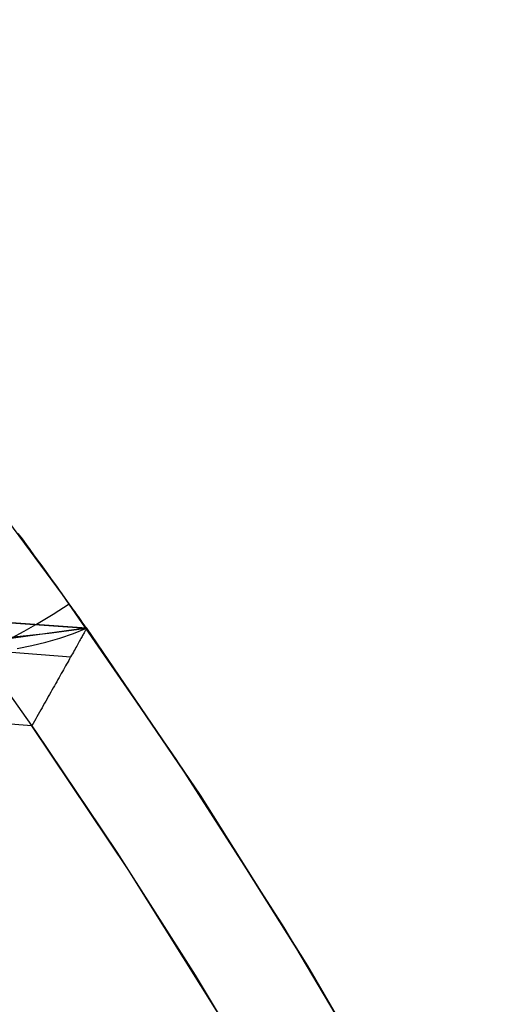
# Model space of a CAD drawing. Header units: millimetres. Extents: x -58 to 58, y -58 to 57.
# Tile 101 of 102: x 46.32 to 51.13, y 29.41 to 39.18. Entities that reach past the tile are written whole.
import ezdxf

# ---------------------------------------------------------------- set-up
doc = ezdxf.new("R2010")
doc.units = ezdxf.units.MM
doc.header["$MEASUREMENT"] = 0
doc.layers.add('Predefinito', color=5, linetype='Continuous')

msp = doc.modelspace()

# ---------------------------------------------------------------- linework, layer by layer
at = {"layer": 'Predefinito'}
for points in [[(49.9611, 28.463), (48.9489, 30.1705), (47.8783, 31.8421), (46.7507, 33.4757), (45.5674, 35.0694), (44.3298, 36.6213), (43.0394, 38.1296), (41.6976, 39.5924), (40.3062, 41.008), (38.8668, 42.3748), (37.381, 43.6911), (35.8507, 44.9553), (34.2776, 46.1659), (32.6637, 47.3216), (31.0109, 48.4208), (29.3211, 49.4623), (27.5964, 50.4449), (25.8388, 51.3674), (24.0504, 52.2286), (22.2333, 53.0276), (20.3898, 53.7634), (18.5219, 54.4352)], [(36.7331, 42.9294), (37.8308, 41.9652), (38.904, 40.9723), (39.9515, 39.9515), (40.9723, 38.904), (41.9652, 37.8308), (42.9294, 36.7331), (43.864, 35.6118), (44.7681, 34.4684), (45.6409, 33.304), (46.4819, 32.1199), (47.2902, 30.9174), (48.0655, 29.6978), (48.8072, 28.4625)], [(36.1049, 34.7498), (36.9218, 34.5243), (37.7449, 34.3236), (38.5733, 34.1447), (39.4059, 33.9852), (40.2418, 33.8429), (41.92, 33.6024), (43.6039, 33.411), (45.297, 33.2589), (46.9894, 33.1398)], [(36.5705, 34.6179), (37.0837, 34.4828), (37.6189, 34.3527), (38.1772, 34.2276), (39.3661, 33.9924), (40.6576, 33.778), (42.0586, 33.585), (43.5762, 33.4138), (45.2174, 33.2652), (46.9894, 33.1398)], [(46.9894, 33.1398), (45.2174, 33.2652), (43.5762, 33.4138), (42.0586, 33.585), (40.6576, 33.778), (39.3661, 33.9924), (38.1772, 34.2276), (37.6189, 34.3527), (37.0837, 34.4828), (36.5705, 34.6179)], [(46.4454, 32.1726), (44.3174, 32.3384), (42.1995, 32.5602), (41.1452, 32.6968), (40.0946, 32.8537), (39.0482, 33.034), (38.0067, 33.2414), (36.9709, 33.4802), (36.4554, 33.613)], [(46.9894, 33.1398), (48.1143, 31.4843), (49.181, 29.7906), (50.188, 28.0609), (51.1342, 26.2972)], [(51.1342, 26.2972), (50.188, 28.0609), (49.181, 29.7906), (48.1143, 31.4843), (46.9894, 33.1398)], [(50.0015, 26.3078), (49.1799, 27.8135), (48.3125, 29.2942), (47.4006, 30.7479), (46.4454, 32.1726)], [(47.1052, 31.1986), (46.4454, 32.1726)]]:
    msp.add_lwpolyline(points, dxfattribs=at)
at = {"layer": 'Predefinito', "extrusion": (0.000114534, -1.95636e-05, 1)}
msp.add_lwpolyline([(46.9826, 33.1409), (44.6778, 32.8227), (42.5773, 32.5785), (40.6676, 32.4044), (38.9351, 32.2966), (38.1311, 32.2665), (37.3664, 32.2516), (36.6392, 32.2514), (35.9479, 32.2654), (35.2907, 32.2933), (34.666, 32.3344), (34.0722, 32.3884), (33.5074, 32.4548)], dxfattribs=at)
at = {"layer": 'Predefinito', "extrusion": (0.997886, -0.064991, 0)}
msp.add_lwpolyline([(35.4095, 319.9581), (35.4283, 319.9523), (35.447, 319.9461), (35.4657, 319.9394), (35.4843, 319.9324), (35.5029, 319.925), (35.5214, 319.9172), (35.5398, 319.909), (35.5581, 319.9004), (35.5763, 319.8914), (35.5943, 319.882), (35.6122, 319.8722), (35.63, 319.862), (35.6476, 319.8514), (35.665, 319.8404), (35.6822, 319.829), (35.6992, 319.8173), (35.716, 319.8052), (35.7326, 319.7927), (35.7489, 319.7799), (35.765, 319.7667), (35.7808, 319.7532), (35.7963, 319.7394), (35.8116, 319.7252), (35.8265, 319.7107), (35.8412, 319.6959), (35.8555, 319.6807), (35.8695, 319.6653), (35.8832, 319.6497), (35.8966, 319.6337), (35.9096, 319.6175), (35.9222, 319.6011), (35.9345, 319.5844), (35.9464, 319.5675), (35.9579, 319.5503), (35.9691, 319.533), (35.9799, 319.5155), (35.9903, 319.4978), (36.0003, 319.48), (36.0099, 319.462), (36.0191, 319.4439), (36.0279, 319.4257), (36.0363, 319.4073), (36.0443, 319.3889), (36.0519, 319.3703), (36.0591, 319.3517), (36.0659, 319.3331), (36.0723, 319.3144), (36.0783, 319.2956), (36.0839, 319.2769), (36.0891, 319.2581), (36.094, 319.2393), (36.0984, 319.2205), (36.1024, 319.2018), (36.1061, 319.1831), (36.1094, 319.1644), (36.1123, 319.1458), (36.1149, 319.1273), (36.1171, 319.1088), (36.1189, 319.0904), (36.1204, 319.0721), (36.1216, 319.0539), (36.1224, 319.0358), (36.1229, 319.0178), (36.123, 319)], dxfattribs=at)
at = {"layer": 'Predefinito', "extrusion": (0.998055, -0.062332, 0)}
msp.add_lwpolyline([(35.866, 319.5073), (35.8748, 319.492), (35.8833, 319.4766), (35.8916, 319.4611), (35.8995, 319.4455), (35.9145, 319.4141), (35.9282, 319.3824), (35.9408, 319.3504), (35.9522, 319.3182), (35.9625, 319.286), (35.9715, 319.2537), (35.9794, 319.2214), (35.9862, 319.1892), (35.9918, 319.157), (35.9964, 319.1251), (35.9999, 319.0934), (36.0023, 319.0619), (36.0038, 319.0308), (36.0042, 319)], dxfattribs=at)
at = {"layer": 'Predefinito', "extrusion": (0.998076, -0.062005, 0)}
msp.add_lwpolyline([(35.9234, 319.3577), (35.9317, 319.3352), (35.9395, 319.3126), (35.9466, 319.2899), (35.9532, 319.2673), (35.9592, 319.2446), (35.9646, 319.2219), (35.9695, 319.1993), (35.9738, 319.1767), (35.9776, 319.1542), (35.9808, 319.1318), (35.9835, 319.1095), (35.9857, 319.0873), (35.9874, 319.0652), (35.9886, 319.0433), (35.9893, 319.0216), (35.9896, 319)], dxfattribs=at)
at = {"layer": 'Predefinito', "extrusion": (0.998086, -0.061842, 0)}
msp.add_lwpolyline([(35.9519, 319.2443), (35.9592, 319.2132), (35.9655, 319.1822), (35.9707, 319.1512), (35.9749, 319.1205), (35.9782, 319.09), (35.9804, 319.0597), (35.9818, 319.0297), (35.9822, 319)], dxfattribs=at)
at = {"layer": 'Predefinito', "extrusion": (1, 0, 0)}
for points in [[(33.1398, 35), (33.1398, 60)], [(33.1398, 60), (33.1398, 319)]]:
    msp.add_lwpolyline(points, dxfattribs=at)
at = {"layer": 'Predefinito'}
for points in [[(36.3385, 34.7833, 49.2133), (37.1527, 34.5025, 49.2475), (37.9764, 34.2446, 49.2864), (38.8092, 34.0071, 49.3287), (39.6505, 33.7881, 49.3779), (40.0734, 33.6857, 49.4121), (40.4973, 33.5883, 49.4574), (40.9218, 33.4961, 49.5166), (41.3461, 33.4098, 49.5897), (41.7695, 33.3301, 49.676), (42.1913, 33.2576, 49.7747), (42.6107, 33.1931, 49.885), (43.0276, 33.137, 50.0063), (43.4417, 33.09, 50.1381), (43.8527, 33.0525, 50.2798), (44.2604, 33.025, 50.4307), (44.6643, 33.0079, 50.59), (45.0641, 33.0018, 50.7568), (45.4592, 33.0071, 50.9302), (45.8493, 33.024, 51.1091), (46.2344, 33.0522, 51.2924), (46.6144, 33.091, 51.4787), (46.9894, 33.1398, 51.6667)], [(36.3692, 34.3696, 319.7071), (36.8918, 34.2295, 319.7071), (37.4173, 34.0993, 319.7071), (38.476, 33.8656, 319.7071), (39.5437, 33.6632, 319.7071), (40.6192, 33.4876, 319.7071), (41.7011, 33.3354, 319.7071), (43.881, 33.0893, 319.7071), (46.8308, 32.8562, 319.7071)], [(46.9894, 33.1398, 35), (46.9887, 33.1407, 34.8921), (46.9867, 33.1437, 34.7841), (46.9833, 33.1485, 34.6762), (46.9785, 33.1553, 34.5683), (46.9724, 33.164, 34.4605), (46.9649, 33.1746, 34.3529), (46.9561, 33.1871, 34.2456), (46.9459, 33.2015, 34.1386), (46.9344, 33.2178, 34.0319), (46.9215, 33.236, 33.9257), (46.9073, 33.256, 33.8199), (46.8918, 33.2779, 33.7147), (46.8749, 33.3016, 33.6101), (46.8567, 33.3272, 33.5062), (46.8372, 33.3546, 33.403), (46.8163, 33.3839, 33.3006), (46.7942, 33.415, 33.1991), (46.7707, 33.4478, 33.0984), (46.7459, 33.4824, 32.9987), (46.7198, 33.5188, 32.9), (46.6925, 33.5569, 32.8023), (46.6639, 33.5967, 32.7056), (46.634, 33.6381, 32.6101), (46.6029, 33.6812, 32.5157), (46.5706, 33.7259, 32.4225), (46.537, 33.7721, 32.3305), (46.5023, 33.82, 32.2398), (46.4663, 33.8694, 32.1504), (46.4292, 33.9202, 32.0624), (46.3909, 33.9726, 31.9758), (46.3514, 34.0264, 31.8906), (46.3108, 34.0817, 31.8069)], [(45.297, 33.2589, 60), (45.6061, 32.8927, 46.4074), (45.7139, 32.8738, 44.1542), (45.8529, 32.8892, 41.9092), (46.0289, 32.9449, 39.6784), (46.2459, 33.044, 37.4831), (46.3708, 33.1108, 36.4068), (46.5072, 33.1895, 35.3488), (46.6556, 33.2804, 34.3124), (46.8163, 33.3839, 33.3006)], [(46.3005, 32.9397, 42.4316), (46.444, 32.9681, 42.6097), (46.5846, 33.0022, 42.7892), (46.7224, 33.0422, 42.9699), (46.8574, 33.0881, 43.1514), (46.9894, 33.1398, 43.3333)], [(46.9894, 33.1398, 319), (46.9892, 33.1394, 319.0265), (46.9887, 33.1384, 319.0528), (46.9877, 33.1367, 319.079), (46.9864, 33.1344, 319.105), (46.9848, 33.1314, 319.1309), (46.9828, 33.1277, 319.1566), (46.9804, 33.1235, 319.182), (46.9777, 33.1186, 319.2073), (46.9747, 33.1131, 319.2324), (46.9713, 33.1071, 319.2572), (46.9676, 33.1004, 319.2817), (46.9636, 33.0932, 319.306), (46.9592, 33.0854, 319.33), (46.9546, 33.077, 319.3537), (46.9496, 33.0681, 319.3771), (46.9443, 33.0587, 319.4002), (46.9386, 33.0485, 319.4235), (46.9326, 33.0378, 319.4464), (46.9263, 33.0265, 319.469), (46.9197, 33.0147, 319.4912), (46.9129, 33.0025, 319.513), (46.9057, 32.9897, 319.5344), (46.8983, 32.9765, 319.5555), (46.8906, 32.9628, 319.5761), (46.8827, 32.9487, 319.5963), (46.8745, 32.9341, 319.616), (46.8661, 32.9191, 319.6354), (46.8575, 32.9037, 319.6543), (46.8486, 32.8879, 319.6727), (46.8395, 32.8717, 319.6907), (46.8302, 32.8551, 319.7082), (46.8207, 32.8382, 319.7252), (46.8109, 32.8208, 319.7419), (46.801, 32.8031, 319.758), (46.7909, 32.7851, 319.7736), (46.7805, 32.7668, 319.7887), (46.7701, 32.7481, 319.8033), (46.7594, 32.7292, 319.8174), (46.7486, 32.71, 319.831), (46.7376, 32.6905, 319.8441), (46.7265, 32.6708, 319.8567), (46.7153, 32.6508, 319.8687), (46.7039, 32.6305, 319.8803), (46.6924, 32.6101, 319.8913), (46.6808, 32.5894, 319.9018), (46.669, 32.5686, 319.9117), (46.6572, 32.5475, 319.9212), (46.6452, 32.5263, 319.9301), (46.6332, 32.505, 319.9385), (46.6211, 32.4834, 319.9464), (46.6088, 32.4618, 319.9537), (46.5965, 32.44, 319.9605), (46.5842, 32.418, 319.9668), (46.5717, 32.396, 319.9725), (46.5593, 32.3739, 319.9777), (46.5467, 32.3517, 319.9824), (46.5341, 32.3294, 319.9865), (46.5215, 32.3071, 319.9901), (46.5089, 32.2847, 319.9931), (46.4962, 32.2623, 319.9956), (46.4835, 32.2399, 319.9975), (46.4708, 32.2175, 319.9989), (46.4581, 32.195, 319.9997), (46.4454, 32.1726, 320)]]:
    msp.add_polyline3d(points, dxfattribs=at)

doc.saveas('drawing.dxf')
